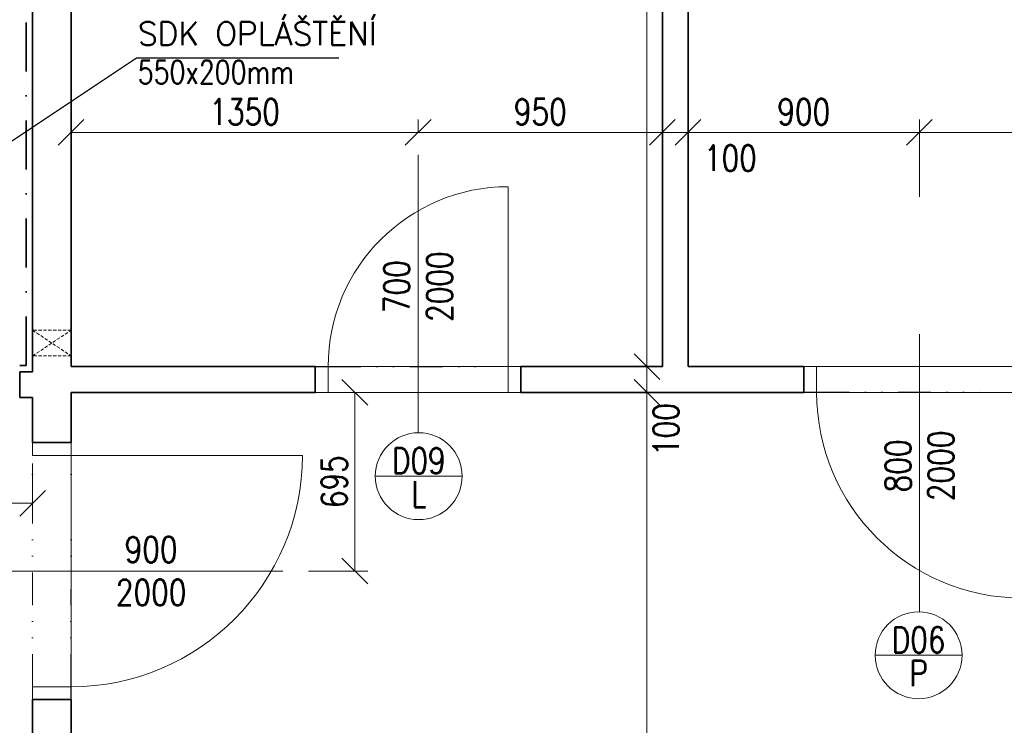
# Model space of a CAD drawing. Header units: millimetres. Extents: x -485339 to 350584, y -1189936 to 0.
# Tile 109 of 256: x -70555 to -66725, y -1114332 to -1111588. Entities that reach past the tile are written whole.
import ezdxf
from ezdxf import colors
from ezdxf.entities.mleader import LeaderData, LeaderLine
from ezdxf.enums import TextEntityAlignment as Align
from ezdxf.math import Vec2, Vec3

# ---------------------------------------------------------------- set-up
doc = ezdxf.new("R2010")
doc.units = ezdxf.units.MM
doc.header["$LTSCALE"] = 10
for name, pattern in [('DASHDOT', [25.4, 12.7, -6.35, 0, -6.35]), ('DASHED', [19.05, 12.7, -6.35]), ('DĚLICÍ2', [15.875, 6.35, -3.175, 0, -3.175, 0, -3.175])]:
    doc.linetypes.add(name, pattern=pattern)
doc.layers.get('Defpoints').update_dxf_attribs({"color": 201})
for name, color, linetype, lineweight in [('1VZT', 150, 'DASHED', 18), ('N_dveře', 10, 'Continuous', 18), ('N_ker.dlažba', 10, 'DASHDOT', 35), ('N_popis', 10, 'Continuous', 18), ('N_popis_otvory', 10, 'Continuous', 18), ('N_čáry_plné', 10, 'Continuous', 18), ('St__otvory_dveře', 40, 'Continuous', 18), ('St_kóty', 132, 'Continuous', 18), ('St_čáry_obrys', 5, 'Continuous', 35)]:
    doc.layers.add(name, color=color, linetype=linetype, lineweight=lineweight)
doc.layers.add('St_plocha_místn', color=140, linetype='Continuous', lineweight=18, plot=False)
doc.styles.get("Standard").update_dxf_attribs({"font": 'simplex.shx', "width": 0.8})
doc.dimstyles.new('stavebníM50 vnitřní', dxfattribs={"dimtxt": 100, "dimasz": 100, "dimexe": 50, "dimexo": 100, "dimgap": 30, "dimtad": 1, "dimdec": 0, "dimtxsty": 'Standard', "dimblk": 'OBLIQUE', "dimcen": 2.5, "dimclrd": 256, "dimclre": 256, "dimclrt": 256, "dimadec": 0, "dimazin": 0, "dimtfac": 1, "dimtdec": 0, "dimtmove": 2, "dimatfit": 2, "dimldrblk": 'OBLIQUE', "dimfxl": 250, "dimfxlon": 1, "dimlwd": -1, "dimlwe": -1, "dimarcsym": 0})

# ---------------------------------------------------------------- blocks, each defined once
blk = doc.blocks.new('G$CC1796412')
at = {"layer": 'St__otvory_dveře', "color": 0, "ltscale": 2}
blk.add_lwpolyline([(850, 0.8), (850, 800.8)], dxfattribs=at)
at = {"layer": 'St__otvory_dveře', "ltscale": 2}
for points in [[(50, 0), (0, 0), (0, -100), (50, -100)], [(900, 0.8), (850, 0.8), (850, -99.2), (900, -99.2)]]:
    blk.add_lwpolyline(points, close=True, dxfattribs=at)
at = {"layer": 'St__otvory_dveře', "linetype": 'DĚLICÍ2', "ltscale": 2}
for points in [[(50, 0), (850, 0.8)], [(50, -100), (850, -99.2)]]:
    blk.add_lwpolyline(points, dxfattribs=at)
at = {"layer": 'St__otvory_dveře', "color": 0, "ltscale": 2}
blk.add_arc((850, 0.8), 800, 90, 180, dxfattribs=at)
blk = doc.blocks.new('G$CB4A84410')
at = {"layer": 'St__otvory_dveře', "ltscale": 2}
for points in [[(100, -50), (100, 0), (0, 0), (0, -50)], [(100.8, -800), (100.8, -750), (0.8, -750), (0.8, -800)]]:
    blk.add_lwpolyline(points, close=True, dxfattribs=at)
at = {"layer": 'St__otvory_dveře', "linetype": 'DĚLICÍ2', "ltscale": 2}
for points in [[(0, -50), (0.8, -750)], [(100, -50), (100.8, -750)]]:
    blk.add_lwpolyline(points, dxfattribs=at)
at = {"layer": 'St__otvory_dveře', "color": 0, "ltscale": 2}
blk.add_lwpolyline([(100.8, -750), (800.8, -750)], dxfattribs=at)
blk.add_arc((100.8, -750), 700, 0, 90, dxfattribs=at)
blk = doc.blocks.new('G$CD8DE4D11')
at = {"layer": 'St__otvory_dveře', "ltscale": 2}
for points in [[(-150, -50), (-150, 0), (0, 0), (0, -50)], [(-150.8, -1000), (-150.8, -950), (-0.8, -950), (-0.8, -1000)]]:
    blk.add_lwpolyline(points, close=True, dxfattribs=at)
at = {"layer": 'St__otvory_dveře', "linetype": 'DĚLICÍ2', "ltscale": 2}
for points in [[(-150, -50), (-150.8, -950)], [(0, -50), (-0.8, -950)]]:
    blk.add_lwpolyline(points, dxfattribs=at)
at = {"layer": 'St__otvory_dveře', "color": 0, "ltscale": 2}
blk.add_lwpolyline([(-150.8, -950), (-1050.8, -950)], dxfattribs=at)
blk.add_arc((-150.8, -950), 900, 90, 180, dxfattribs=at)
blk = doc.blocks.new('_OBLIQUE')
at = {"color": 0, "linetype": 'ByBlock'}
blk.add_line((-0.5, -0.5), (0.5, 0.5), dxfattribs=at)
blk = doc.blocks.new('*D6410')
at = {"layer": 'Defpoints', "color": 0}
for p in [(-71004.9, -1113213.7), (-70504.9, -1113213.7), (-70504.9, -1113468.6)]:
    blk.add_point(p, dxfattribs=at)
at = {"layer": 'St_kóty'}
for p, q in [((-71004.9, -1113313.7), (-71004.9, -1113518.6)), ((-70504.9, -1113313.7), (-70504.9, -1113518.6)), ((-71004.9, -1113468.6), (-70504.9, -1113468.6))]:
    blk.add_line(p, q, dxfattribs=at)
at = {"layer": 'St_kóty', "linetype": 'ByBlock', "xscale": 100, "yscale": 100, "zscale": 100, "rotation": 180}
blk.add_blockref('_OBLIQUE', (-71004.9, -1113468.6), dxfattribs=at)
at = {"layer": 'St_kóty', "linetype": 'ByBlock', "xscale": 100, "yscale": 100, "zscale": 100}
blk.add_blockref('_OBLIQUE', (-70504.9, -1113468.6), dxfattribs=at)
at = {"layer": 'St_kóty', "insert": (-70754.9, -1113388.6), "char_height": 100, "attachment_point": 5}
blk.add_mtext('500', dxfattribs=at)
blk = doc.blocks.new('*D6430')
at = {"layer": 'Defpoints', "color": 0}
for p in [(-69530.9, -1113037.2), (-69251.2, -1113037.2), (-69530.9, -1113732.2)]:
    blk.add_point(p, dxfattribs=at)
at = {"layer": 'St_kóty'}
for p, q in [((-69430.9, -1113037.2), (-69201.2, -1113037.2)), ((-69251.2, -1113732.2), (-69251.2, -1113037.2)), ((-69430.9, -1113732.2), (-69201.2, -1113732.2))]:
    blk.add_line(p, q, dxfattribs=at)
at = {"layer": 'St_kóty', "linetype": 'ByBlock', "xscale": 100, "yscale": 100, "zscale": 100}
for p, rotation in [((-69251.2, -1113037.2), 90), ((-69251.2, -1113732.2), 270)]:
    blk.add_blockref('_OBLIQUE', p, dxfattribs=dict(at, rotation=rotation))
at = {"layer": 'St_kóty', "insert": (-69331.2, -1113384.7), "char_height": 100, "attachment_point": 5, "rotation": 90}
blk.add_mtext('695', dxfattribs=at)
blk = doc.blocks.new('*D6431')
at = {"layer": 'Defpoints', "color": 0}
for p in [(-69004.9, -1112026.1), (-69004.9, -1112113.2), (-70354.9, -1112937.2)]:
    blk.add_point(p, dxfattribs=at)
at = {"layer": 'St_kóty'}
for p, q in [((-70354.9, -1112276.1), (-70354.9, -1111976.1)), ((-69004.9, -1112026.1), (-69004.9, -1111976.1)), ((-70354.9, -1112026.1), (-69004.9, -1112026.1))]:
    blk.add_line(p, q, dxfattribs=at)
at = {"layer": 'St_kóty', "linetype": 'ByBlock', "xscale": 100, "yscale": 100, "zscale": 100, "rotation": 180}
blk.add_blockref('_OBLIQUE', (-70354.9, -1112026.1), dxfattribs=at)
at = {"layer": 'St_kóty', "linetype": 'ByBlock', "xscale": 100, "yscale": 100, "zscale": 100}
blk.add_blockref('_OBLIQUE', (-69004.9, -1112026.1), dxfattribs=at)
at = {"layer": 'St_kóty', "insert": (-69679.9, -1111946.1), "char_height": 100, "attachment_point": 5}
blk.add_mtext('1350', dxfattribs=at)
blk = doc.blocks.new('*D6432')
at = {"layer": 'Defpoints', "color": 0}
for p in [(-68054.9, -1112026.1), (-69004.9, -1112113.2), (-68054.9, -1112937.2)]:
    blk.add_point(p, dxfattribs=at)
at = {"layer": 'St_kóty'}
for p, q in [((-69004.9, -1112026.1), (-69004.9, -1111976.1)), ((-68054.9, -1112276.1), (-68054.9, -1111976.1)), ((-69004.9, -1112026.1), (-68054.9, -1112026.1))]:
    blk.add_line(p, q, dxfattribs=at)
at = {"layer": 'St_kóty', "linetype": 'ByBlock', "xscale": 100, "yscale": 100, "zscale": 100, "rotation": 180}
blk.add_blockref('_OBLIQUE', (-69004.9, -1112026.1), dxfattribs=at)
at = {"layer": 'St_kóty', "linetype": 'ByBlock', "xscale": 100, "yscale": 100, "zscale": 100}
blk.add_blockref('_OBLIQUE', (-68054.9, -1112026.1), dxfattribs=at)
at = {"layer": 'St_kóty', "insert": (-68529.9, -1111946.1), "char_height": 100, "attachment_point": 5}
blk.add_mtext('950', dxfattribs=at)
blk = doc.blocks.new('*D6433')
at = {"layer": 'Defpoints', "color": 0}
for p in [(-67954.9, -1112026.1), (-68054.9, -1112937.2), (-67954.9, -1112937.2)]:
    blk.add_point(p, dxfattribs=at)
at = {"layer": 'St_kóty'}
for p, q in [((-68054.9, -1112276.1), (-68054.9, -1111976.1)), ((-67954.9, -1112276.1), (-67954.9, -1111976.1)), ((-68054.9, -1112026.1), (-67954.9, -1112026.1))]:
    blk.add_line(p, q, dxfattribs=at)
at = {"layer": 'St_kóty', "linetype": 'ByBlock', "xscale": 100, "yscale": 100, "zscale": 100, "rotation": 180}
blk.add_blockref('_OBLIQUE', (-68054.9, -1112026.1), dxfattribs=at)
at = {"layer": 'St_kóty', "linetype": 'ByBlock', "xscale": 100, "yscale": 100, "zscale": 100}
blk.add_blockref('_OBLIQUE', (-67954.9, -1112026.1), dxfattribs=at)
at = {"layer": 'St_kóty', "insert": (-67790.3, -1112126), "char_height": 100, "attachment_point": 5}
blk.add_mtext('100', dxfattribs=at)
blk = doc.blocks.new('*D6434')
at = {"layer": 'Defpoints', "color": 0}
for p in [(-67054.9, -1112026.1), (-67054.9, -1112810.5), (-67954.9, -1112937.2)]:
    blk.add_point(p, dxfattribs=at)
at = {"layer": 'St_kóty'}
for p, q in [((-67954.9, -1112276.1), (-67954.9, -1111976.1)), ((-67054.9, -1112276.1), (-67054.9, -1111976.1)), ((-67954.9, -1112026.1), (-67054.9, -1112026.1))]:
    blk.add_line(p, q, dxfattribs=at)
at = {"layer": 'St_kóty', "linetype": 'ByBlock', "xscale": 100, "yscale": 100, "zscale": 100, "rotation": 180}
blk.add_blockref('_OBLIQUE', (-67954.9, -1112026.1), dxfattribs=at)
at = {"layer": 'St_kóty', "linetype": 'ByBlock', "xscale": 100, "yscale": 100, "zscale": 100}
blk.add_blockref('_OBLIQUE', (-67054.9, -1112026.1), dxfattribs=at)
at = {"layer": 'St_kóty', "insert": (-67504.9, -1111946.1), "char_height": 100, "attachment_point": 5}
blk.add_mtext('900', dxfattribs=at)
blk = doc.blocks.new('*D6435')
at = {"layer": 'Defpoints', "color": 0}
for p in [(-66124.9, -1112026.1), (-67054.9, -1112810.5), (-66124.9, -1112937.2)]:
    blk.add_point(p, dxfattribs=at)
at = {"layer": 'St_kóty'}
for p, q in [((-67054.9, -1112276.1), (-67054.9, -1111976.1)), ((-66124.9, -1112276.1), (-66124.9, -1111976.1)), ((-67054.9, -1112026.1), (-66124.9, -1112026.1))]:
    blk.add_line(p, q, dxfattribs=at)
at = {"layer": 'St_kóty', "linetype": 'ByBlock', "xscale": 100, "yscale": 100, "zscale": 100, "rotation": 180}
blk.add_blockref('_OBLIQUE', (-67054.9, -1112026.1), dxfattribs=at)
at = {"layer": 'St_kóty', "linetype": 'ByBlock', "xscale": 100, "yscale": 100, "zscale": 100}
blk.add_blockref('_OBLIQUE', (-66124.9, -1112026.1), dxfattribs=at)
at = {"layer": 'St_kóty', "insert": (-66589.9, -1111946.1), "char_height": 100, "attachment_point": 5}
blk.add_mtext('930', dxfattribs=at)
blk = doc.blocks.new('*D6438')
at = {"layer": 'Defpoints', "color": 0}
for p in [(-67189.9, -1109777.2), (-68114.9, -1112937.2), (-68054.9, -1112937.2)]:
    blk.add_point(p, dxfattribs=at)
at = {"layer": 'St_kóty'}
for p, q in [((-67864.9, -1109777.2), (-68164.9, -1109777.2)), ((-68114.9, -1109777.2), (-68114.9, -1112937.2)), ((-68114.9, -1112937.2), (-68164.9, -1112937.2))]:
    blk.add_line(p, q, dxfattribs=at)
at = {"layer": 'St_kóty', "linetype": 'ByBlock', "xscale": 100, "yscale": 100, "zscale": 100}
for p, rotation in [((-68114.9, -1109777.2), 90), ((-68114.9, -1112937.2), 270)]:
    blk.add_blockref('_OBLIQUE', p, dxfattribs=dict(at, rotation=rotation))
at = {"layer": 'St_kóty', "insert": (-68194.9, -1111357.2), "char_height": 100, "attachment_point": 5, "rotation": 90}
blk.add_mtext('3160', dxfattribs=at)
blk = doc.blocks.new('*D6439')
at = {"layer": 'Defpoints', "color": 0}
for p in [(-68054.9, -1112937.2), (-68114.9, -1113037.2), (-68054.9, -1113037.2)]:
    blk.add_point(p, dxfattribs=at)
at = {"layer": 'St_kóty'}
for p, q in [((-68114.9, -1112937.2), (-68164.9, -1112937.2)), ((-68114.9, -1112937.2), (-68114.9, -1113037.2)), ((-68114.9, -1113037.2), (-68164.9, -1113037.2))]:
    blk.add_line(p, q, dxfattribs=at)
at = {"layer": 'St_kóty', "linetype": 'ByBlock', "xscale": 100, "yscale": 100, "zscale": 100}
for p, rotation in [((-68114.9, -1112937.2), 90), ((-68114.9, -1113037.2), 270)]:
    blk.add_blockref('_OBLIQUE', p, dxfattribs=dict(at, rotation=rotation))
at = {"layer": 'St_kóty', "insert": (-68040.9, -1113181.8), "char_height": 100, "attachment_point": 5, "rotation": 90}
blk.add_mtext('100', dxfattribs=at)
blk = doc.blocks.new('*D6440')
at = {"layer": 'Defpoints', "color": 0}
for p in [(-68054.9, -1113037.2), (-68114.9, -1118007.2), (-67624.9, -1118007.2)]:
    blk.add_point(p, dxfattribs=at)
at = {"layer": 'St_kóty'}
for p, q in [((-68114.9, -1113037.2), (-68164.9, -1113037.2)), ((-68114.9, -1113037.2), (-68114.9, -1118007.2)), ((-67864.9, -1118007.2), (-68164.9, -1118007.2))]:
    blk.add_line(p, q, dxfattribs=at)
at = {"layer": 'St_kóty', "linetype": 'ByBlock', "xscale": 100, "yscale": 100, "zscale": 100}
for p, rotation in [((-68114.9, -1113037.2), 90), ((-68114.9, -1118007.2), 270)]:
    blk.add_blockref('_OBLIQUE', p, dxfattribs=dict(at, rotation=rotation))
at = {"layer": 'St_kóty', "insert": (-68194.9, -1115522.2), "char_height": 100, "attachment_point": 5, "rotation": 90}
blk.add_mtext('4970', dxfattribs=at)

msp = doc.modelspace()

# ---------------------------------------------------------------- linework, layer by layer
at = {"layer": '1VZT', "ltscale": 0.1}
msp.add_lwpolyline([(-70504.9, -1112895.5), (-70354.9, -1112795.5), (-70504.9, -1112795.5), (-70354.9, -1112895.5)], close=True, dxfattribs=at)
at = {"layer": 'N_ker.dlažba', "ltscale": 1.5}
msp.add_lwpolyline([(-70554.9, -1112932.2), (-70529.9, -1112932.2), (-70529.9, -1111152.2), (-70554.9, -1111152.2)], dxfattribs=at)
at = {"layer": 'N_popis_otvory'}
for points in [[(-69004.9, -1113194.5), (-69004.9, -1112113.2)], [(-67054.9, -1113891.8), (-67054.9, -1112810.5)], [(-70612.2, -1113732.2), (-69530.9, -1113732.2)]]:
    msp.add_lwpolyline(points, dxfattribs=at)
for centre in [(-69002.6, -1113363.3), (-67058.2, -1114059.8)]:
    msp.add_circle(centre, 169, dxfattribs=at)
at = {"layer": 'N_čáry_plné'}
for points in [[(-69171.6, -1113363.3), (-68833.6, -1113363.3)], [(-67227.2, -1114059.8), (-66889.2, -1114059.8)]]:
    msp.add_lwpolyline(points, dxfattribs=at)
at = {"layer": 'St_plocha_místn'}
for points in [[(-70354.9, -1112937.2), (-68054.9, -1112937.2), (-68054.9, -1109777.2), (-68289.1, -1109777.2), (-68289.1, -1109927.2), (-68789.1, -1109927.2), (-68789.1, -1109777.2), (-70354.9, -1109777.2)], [(-67954.9, -1109777.2), (-66124.9, -1109777.2), (-66124.9, -1112937.2), (-67954.9, -1112937.2)], [(-70354.9, -1118007.2), (-66124.9, -1118007.2), (-66124.9, -1113037.2), (-70354.9, -1113037.2)]]:
    msp.add_lwpolyline(points, close=True, dxfattribs=at)
at = {"layer": 'St_čáry_obrys', "ltscale": 2}
for points in [[(-70354.9, -1109777.2), (-70354.9, -1112937.2)], [(-68054.9, -1109777.2), (-68054.9, -1112937.2)], [(-67954.9, -1109777.2), (-67954.9, -1112937.2)], [(-70504.9, -1111127.2), (-70504.9, -1112957.2)], [(-70554.9, -1112957.2), (-70554.9, -1113057.2)], [(-70504.9, -1112957.2), (-70554.9, -1112957.2)], [(-70354.9, -1112937.2), (-69404.9, -1112937.2)], [(-69404.9, -1112937.2), (-69404.9, -1113037.2)], [(-68604.9, -1112937.2), (-68604.9, -1113037.2)], [(-68604.9, -1112937.2), (-68054.9, -1112937.2)], [(-67954.9, -1112937.2), (-67504.9, -1112937.2)], [(-67504.9, -1112937.2), (-67504.9, -1113037.2)], [(-70504.9, -1113057.2), (-70554.9, -1113057.2)], [(-70504.9, -1113057.2), (-70504.9, -1113232.2)], [(-70354.9, -1113037.2), (-70354.9, -1113232.2)], [(-70354.9, -1113037.2), (-69404.9, -1113037.2)], [(-68604.9, -1113037.2), (-67504.9, -1113037.2)], [(-70504.9, -1113232.2), (-70354.9, -1113232.2)], [(-70504.9, -1114232.2), (-70504.9, -1117207.2)], [(-70504.9, -1114232.2), (-70354.9, -1114232.2)], [(-70354.9, -1114232.2), (-70354.9, -1117207.2)]]:
    msp.add_lwpolyline(points, dxfattribs=at)

# ---------------------------------------------------------------- block references
at = {"layer": 'N_dveře', "ltscale": 2}
for name, p, rotation in [('G$CB4A84410', (-69404.9, -1113038), 90), ('G$CD8DE4D11', (-70505.7, -1114232.2), 180)]:
    msp.add_blockref(name, p, dxfattribs=dict(at, rotation=rotation))
at = {"layer": 'N_dveře', "ltscale": 2, "xscale": -1, "rotation": 180}
msp.add_blockref('G$CC1796412', (-67504.9, -1113036.4), dxfattribs=at)

# ---------------------------------------------------------------- texts
at = {"layer": 'N_popis_otvory', "width": 0.8}
for s, p in [('D09', (-69002.6, -1113303.4)), ('L', (-69002.6, -1113433.2)), ('D06', (-67058.2, -1113999.9)), ('P', (-67058.2, -1114129.7))]:
    msp.add_text(s, height=100, dxfattribs=at).set_placement(p, align=Align.MIDDLE_CENTER)
at = {"layer": 'N_popis_otvory', "char_height": 100, "width": 1342.526, "attachment_point": 5, "rotation": 90}
for s, insert in [('700\\P2000', (-69004.9, -1112626.1)), ('800\\P2000', (-67054.9, -1113323.3))]:
    msp.add_mtext(s, dxfattribs=dict(at, insert=insert))
at = {"layer": 'N_popis_otvory', "insert": (-70043.7, -1113732.2), "char_height": 100, "width": 1342.526, "attachment_point": 5}
msp.add_mtext('900\\P2000', dxfattribs=at)

# ---------------------------------------------------------------- dimensions: what is measured, and where the dimension line sits
at = {"layer": 'St_kóty'}
for base, p1, p2, picture, middle in [((-68114.9, -1112937.2), (-67189.9, -1109777.2), (-68054.9, -1112937.2), '*D6438', (-68194.9, -1111357.2)), ((-69251.2, -1113037.2), (-69530.9, -1113732.2), (-69530.9, -1113037.2), '*D6430', (-69331.2, -1113384.7)), ((-68114.9, -1118007.2), (-68054.9, -1113037.2), (-67624.9, -1118007.2), '*D6440', (-68194.9, -1115522.2))]:
    dim = msp.add_linear_dim(base=base, p1=p1, p2=p2, angle=90, dimstyle='stavebníM50 vnitřní', dxfattribs=at)
    dim.commit()
    dim.dimension.update_dxf_attribs({"geometry": picture, "text_midpoint": middle})
for base, p1, p2, picture, middle in [((-69004.9, -1112026.1), (-70354.9, -1112937.2), (-69004.9, -1112113.2), '*D6431', (-69679.9, -1111946.1)), ((-68054.9, -1112026.1), (-69004.9, -1112113.2), (-68054.9, -1112937.2), '*D6432', (-68529.9, -1111946.1)), ((-67054.9, -1112026.1), (-67954.9, -1112937.2), (-67054.9, -1112810.5), '*D6434', (-67504.9, -1111946.1)), ((-66124.9, -1112026.1), (-67054.9, -1112810.5), (-66124.9, -1112937.2), '*D6435', (-66589.9, -1111946.1)), ((-70504.9, -1113468.6), (-71004.9, -1113213.7), (-70504.9, -1113213.7), '*D6410', (-70754.9, -1113388.6))]:
    dim = msp.add_linear_dim(base=base, p1=p1, p2=p2, dimstyle='stavebníM50 vnitřní', dxfattribs=at)
    dim.commit()
    dim.dimension.update_dxf_attribs({"geometry": picture, "text_midpoint": middle})
dim = msp.add_linear_dim(base=(-67954.9, -1112026.1), p1=(-68054.9, -1112937.2), p2=(-67954.9, -1112937.2), dimstyle='stavebníM50 vnitřní', dxfattribs=at)
dim.commit()
dim.dimension.update_dxf_attribs({"geometry": '*D6433', "text_midpoint": (-67790.3, -1112126), "dimtype": 160})
dim = msp.add_linear_dim(base=(-68114.9, -1113037.2), p1=(-68054.9, -1112937.2), p2=(-68054.9, -1113037.2), angle=90, dimstyle='stavebníM50 vnitřní', dxfattribs=at)
dim.commit()
dim.dimension.update_dxf_attribs({"geometry": '*D6439', "text_midpoint": (-68040.9, -1113181.8), "dimtype": 160})

# ---------------------------------------------------------------- leaders
at = {"layer": 'N_popis'}
ml = msp.add_multileader_mtext('Standard', dxfattribs=at)
ml.set_content('{\\W1;\\A1;\\H1.00002x;\\C256;SDK OPLÁŠTĚNÍ\\P}550x200mm')
ml.set_leader_properties()
ml.build(insert=Vec2(0, 0))
ml.multileader.update_dxf_attribs({"text_left_attachment_type": 6, "text_right_attachment_type": 6, "dogleg_length": 4, "arrow_head_size": 90})
ctx = ml.context
ctx.base_point, ctx.char_height, ctx.arrow_head_size, ctx.landing_gap_size, ctx.plane_origin = Vec3(-70096.4, -1111735.5), 90, 90, 1, Vec3(-69701.3, -1111267)
ctx.left_attachment, ctx.right_attachment = 6, 6
notes = []
notes.append((ctx, [(0, (1, 1, 0), (-70100.4, -1111735.5), (1, 0), 4, [(0, [(-71648.8, -1112769.2)], 0, [])])]))
ctx.mtext.insert, ctx.mtext.flow_direction = Vec3(-70095.4, -1111596.6), 5
for ctx, leaders in notes:
    for number, flags, end, landing, length, lines in leaders:
        leader = LeaderData()
        leader.index, (leader.has_last_leader_line, leader.has_dogleg_vector, leader.attachment_direction) = number, flags
        leader.last_leader_point, leader.dogleg_vector, leader.dogleg_length = Vec3(end), Vec3(landing), length
        for number, points, colour, breaks in lines:
            line = LeaderLine()
            line.index, line.vertices, line.color, line.breaks = number, Vec3.list(points), colors.encode_raw_color(colour), breaks
            leader.lines.append(line)
        ctx.leaders.append(leader)

doc.saveas('drawing.dxf')
